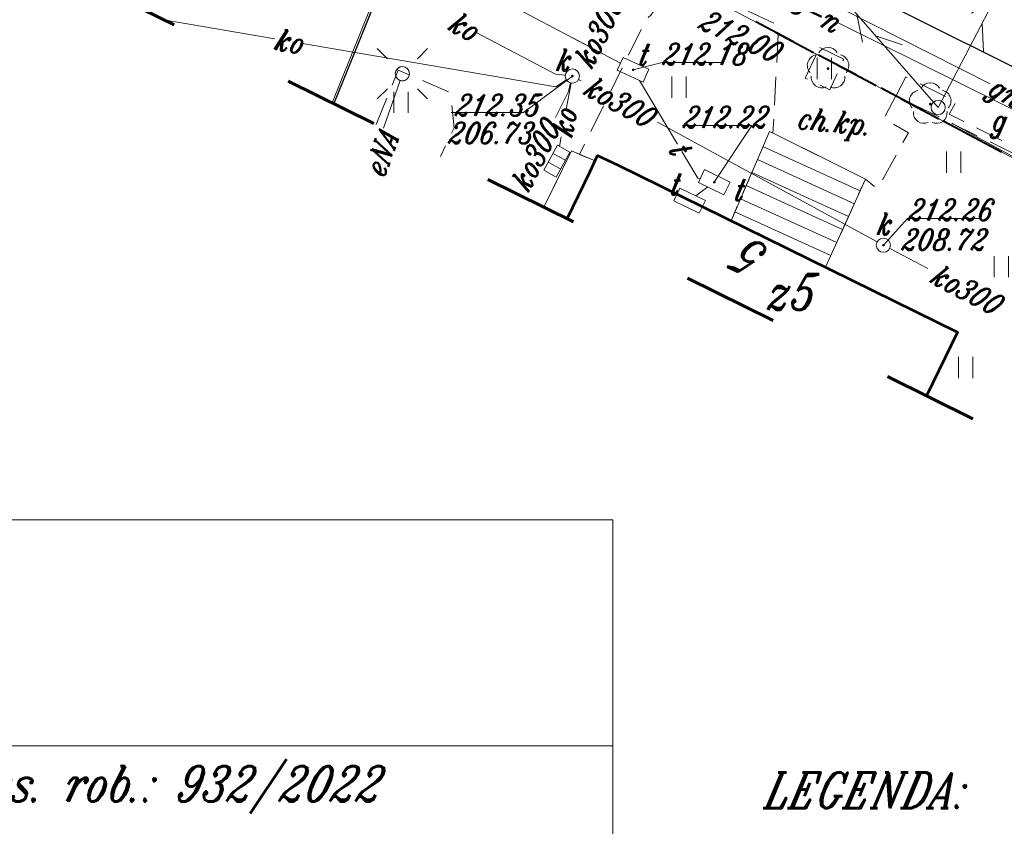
# Model space of a CAD drawing. Header units: millimetres. Extents: x -368 to -158, y 9368 to 9578.
# Tile 15 of 48: x -266 to -232, y 9438 to 9467. Entities that reach past the tile are written whole.
import ezdxf
from ezdxf.enums import TextEntityAlignment as Align

# ---------------------------------------------------------------- set-up
doc = ezdxf.new("R2010")
doc.units = ezdxf.units.MM
for name, pattern in [('Rakowicka 531_1 wstępna wersja$0$DGN Style 5', [7.845798, 3.362485, -4.483313]), ('Rakowicka 531_1 wstępna wersja$0$KTCR02-500', [1.5, 1, -0.5]), ('Rakowicka 531_1 wstępna wersja$0$KTJZ01-500', [2, 1.5, -0.5]), ('Rakowicka 531_1 wstępna wersja$0$PTTU04-500', [1.5, 1, -0.5])]:
    doc.linetypes.add(name, pattern=pattern)
doc.layers.add('-- RAMKA', color=11, linetype='Continuous')
for name, color, linetype, lineweight in [('Rakowicka 531_1 wstępna wersja$0$EGBB01', 250, 'Continuous', 0), ('Rakowicka 531_1 wstępna wersja$0$EGBD03', 250, 'Continuous', 0), ('Rakowicka 531_1 wstępna wersja$0$EGBO02', 250, 'Continuous', 0), ('Rakowicka 531_1 wstępna wersja$0$EPGPO_216', 7, 'Continuous', 0), ('Rakowicka 531_1 wstępna wersja$0$GESIIB', 250, 'Continuous', 13), ('Rakowicka 531_1 wstępna wersja$0$GESSCH', 250, 'Continuous', 13), ('Rakowicka 531_1 wstępna wersja$0$GUPISL', 250, 'Continuous', 13), ('Rakowicka 531_1 wstępna wersja$0$KTCR02', 250, 'Continuous', 0), ('Rakowicka 531_1 wstępna wersja$0$KTJZ01', 250, 'Continuous', 0), ('Rakowicka 531_1 wstępna wersja$0$KTKR01', 250, 'Continuous', 0), ('Rakowicka 531_1 wstępna wersja$0$OBOP02_01', 250, 'Continuous', 0), ('Rakowicka 531_1 wstępna wersja$0$OBOP05_02', 250, 'Continuous', 0), ('Rakowicka 531_1 wstępna wersja$0$PTTU04', 250, 'Continuous', 0), ('Rakowicka 531_1 wstępna wersja$0$SUPE_01', 250, 'Continuous', 0), ('Rakowicka 531_1 wstępna wersja$0$SUPG_01', 250, 'Continuous', 0), ('Rakowicka 531_1 wstępna wersja$0$SUPK_01', 250, 'Continuous', 0), ('Rakowicka 531_1 wstępna wersja$0$SUPT_01', 250, 'Continuous', 0), ('Rakowicka 531_1 wstępna wersja$0$SUSM04_01_E', 250, 'Continuous', 0), ('Rakowicka 531_1 wstępna wersja$0$SUUS05', 250, 'Continuous', 0), ('Rakowicka 531_1 wstępna wersja$0$SUUS15_05_K', 250, 'Continuous', 0), ('Rakowicka 531_1 wstępna wersja$0$SUUS15_7a_T', 250, 'Continuous', 0), ('Rakowicka 531_1 wstępna wersja$0$SUUS15_7b_T', 250, 'Continuous', 0), ('Rakowicka 531_1 wstępna wersja$0$SUUS25_G', 250, 'Continuous', 0), ('Rakowicka 531_1 wstępna wersja$0$Warstwa 2', 250, 'Continuous', 0), ('Rakowicka 531_1 wstępna wersja$0$Warstwa 5', 250, 'Continuous', 0)]:
    doc.layers.add(name, color=color, linetype=linetype, lineweight=lineweight)
for name, color, linetype, lineweight, true_color in [('Rakowicka 531_1 wstępna wersja$0$GEPPGD', 7, 'Continuous', 13, 0x008000), ('Rakowicka 531_1 wstępna wersja$0$GULTPR', 7, 'Continuous', 13, 0xff9100), ('Rakowicka 531_1 wstępna wersja$0$GUPKSH', 7, 'Continuous', 0, 0x803300), ('Rakowicka 531_1 wstępna wersja$0$GUPTSH', 7, 'Continuous', 0, 0xff9100)]:
    doc.layers.add(name, color=color, linetype=linetype, lineweight=lineweight, true_color=true_color)
doc.styles.add('Rakowicka 531_1 wstępna wersja$0$ITALIC_1250', font='ITALIC_1250.shx', dxfattribs={"oblique": 15})
doc.styles.add('Rakowicka 531_1 wstępna wersja$0$Style-ITALIC_1250 I 0.20944', font='ITALIC_1250.shx', dxfattribs={"oblique": 12})
doc.styles.add('Rakowicka 531_1 wstępna wersja$0$Style-ITALIC_1250_1', font='ITALIC_1250.shx')

# ---------------------------------------------------------------- blocks, each defined once
blk = doc.blocks.new('Rakowicka 531_1 wstępna wersja$0$GULTPR1')
at = {"layer": 'Rakowicka 531_1 wstępna wersja$0$GULTPR', "color": 30, "linetype": 'Continuous', "lineweight": 13, "flags": 128}
for points in [[(34.91081, 5), (43.57107, 0)], [(0, 0), (50, 0)], [(33.57107, 0), (24.91081, -5)]]:
    blk.add_lwpolyline(points, dxfattribs=at)
blk = doc.blocks.new('Rakowicka 531_1 wstępna wersja$0$GUPKSH1')
at = {"layer": 'Rakowicka 531_1 wstępna wersja$0$GUPKSH', "linetype": 'Continuous', "lineweight": 13}
blk.add_hatch(color=36, dxfattribs=at).paths.add_polyline_path([(0, -0.45), (-0.11647, -0.43467), (-0.225, -0.38971), (-0.3182, -0.3182), (-0.38971, -0.225), (-0.43467, -0.11647), (-0.45, 0), (-0.43467, 0.11647), (-0.38971, 0.225), (-0.3182, 0.3182), (-0.225, 0.38971), (-0.11647, 0.43467), (0, 0.45), (0.11647, 0.43467), (0.225, 0.38971), (0.3182, 0.3182), (0.38971, 0.225), (0.43467, 0.11647), (0.45, 0), (0.43467, -0.11647), (0.38971, -0.225), (0.3182, -0.3182), (0.225, -0.38971), (0.11647, -0.43467)])
blk = doc.blocks.new('Rakowicka 531_1 wstępna wersja$0$GUPTSH1')
at = {"layer": 'Rakowicka 531_1 wstępna wersja$0$GUPTSH', "linetype": 'Continuous', "lineweight": 13}
blk.add_hatch(color=30, dxfattribs=at).paths.add_polyline_path([(0, -0.45), (-0.11647, -0.43467), (-0.225, -0.38971), (-0.3182, -0.3182), (-0.38971, -0.225), (-0.43467, -0.11647), (-0.45, 0), (-0.43467, 0.11647), (-0.38971, 0.225), (-0.3182, 0.3182), (-0.225, 0.38971), (-0.11647, 0.43467), (0, 0.45), (0.11647, 0.43467), (0.225, 0.38971), (0.3182, 0.3182), (0.38971, 0.225), (0.43467, 0.11647), (0.45, 0), (0.43467, -0.11647), (0.38971, -0.225), (0.3182, -0.3182), (0.225, -0.38971), (0.11647, -0.43467)])
blk = doc.blocks.new('Rakowicka 531_1 wstępna wersja$0$OBOP02_01')
at = {"layer": 'Rakowicka 531_1 wstępna wersja$0$OBOP02_01', "linetype": 'Continuous', "lineweight": 13}
h = blk.add_hatch(color=96, dxfattribs=at)
edge = h.paths.add_edge_path()
edge.add_arc((0, 0), 0.05, 0, 360)
at = {"layer": 'Rakowicka 531_1 wstępna wersja$0$OBOP02_01', "color": 96, "linetype": 'Continuous', "lineweight": 13}
for centre, start, end in [((0, 0.375), 30.1471, 149.8529), ((-0.357, 0.116), 102.1471, 221.8529), ((0.357, 0.116), 318.1471, 77.8529), ((-0.22, -0.303), 174.1472, 293.8529), ((0.22, -0.303), 246.1471, 5.8529)]:
    blk.add_arc(centre, 0.375, start, end, dxfattribs=at)
blk = doc.blocks.new('Rakowicka 531_1 wstępna wersja$0$OBOP02_01_1')
at = {"layer": 'Rakowicka 531_1 wstępna wersja$0$OBOP02_01', "linetype": 'Continuous', "lineweight": 13}
h = blk.add_hatch(color=96, dxfattribs=at)
edge = h.paths.add_edge_path()
edge.add_arc((0, 0), 0.05, 0, 360)
at = {"layer": 'Rakowicka 531_1 wstępna wersja$0$OBOP02_01', "color": 96, "linetype": 'Continuous', "lineweight": 13}
for centre, start, end in [((0, 0.375), 30.1471, 149.8529), ((-0.357, 0.116), 102.1471, 221.8529), ((0.357, 0.116), 318.1471, 77.8529), ((-0.22, -0.303), 174.1472, 293.8529), ((0.22, -0.303), 246.1471, 5.8529)]:
    blk.add_arc(centre, 0.375, start, end, dxfattribs=at)
blk = doc.blocks.new('Rakowicka 531_1 wstępna wersja$0$GUPISL1_10')
at = {"color": 0, "flags": 128}
for points in [[(-8.83883, 8.83883), (-5.3033, 5.3033)], [(8.83883, 8.83883), (5.3033, 5.3033)], [(-8.83883, -8.83883), (-5.3033, -5.3033)], [(8.83883, -8.83883), (5.3033, -5.3033)]]:
    blk.add_lwpolyline(points, dxfattribs=at)
blk.add_lwpolyline([(0, 2.5), (0.85505, 2.34922), (1.60697, 1.9151), (2.16507, 1.25), (2.41482, 0.64705), (2.5, 0), (2.41482, -0.64705), (2.16507, -1.25), (1.70042, -1.83262), (1.0847, -2.25242), (0.3726, -2.47207), (-0.3726, -2.47207), (-1.0847, -2.25242), (-1.70042, -1.83262), (-2.16507, -1.25), (-2.43732, -0.5563), (-2.493, 0.18682), (-2.32718, 0.91335), (-1.95458, 1.55872), (-1.4083, 2.0656), (-0.7369, 2.38893), (0, 2.5)], close=True, dxfattribs=at)
blk = doc.blocks.new('Rakowicka 531_1 wstępna wersja$0$PTTU04_01')
at = {"layer": 'Rakowicka 531_1 wstępna wersja$0$PTTU04', "color": 250, "linetype": 'Continuous', "lineweight": 13}
for p, q in [((-0.25, -0.375), (-0.25, 0.375)), ((0.25, -0.375), (0.25, 0.375))]:
    blk.add_line(p, q, dxfattribs=at)
blk = doc.blocks.new('Rakowicka 531_1 wstępna wersja$0$510')
at = {"layer": 'Rakowicka 531_1 wstępna wersja$0$SUSM04_01_E', "color": 250, "linetype": 'Continuous', "lineweight": 13}
blk.add_circle((0, 0), 0.25, dxfattribs=at)
blk = doc.blocks.new('Rakowicka 531_1 wstępna wersja$0$SUUS15_05_K')
at = {"layer": 'Rakowicka 531_1 wstępna wersja$0$SUUS15_05_K', "color": 36, "linetype": 'Continuous', "lineweight": 13}
blk.add_circle((0, 0), 0.25, dxfattribs=at)
blk = doc.blocks.new('Rakowicka 531_1 wstępna wersja$0$SUUS05')
at = {"layer": 'Rakowicka 531_1 wstępna wersja$0$SUUS05', "color": 250, "linetype": 'Continuous', "lineweight": 13}
for p, q in [((-0.175, -0.25), (-0.175, 0.25)), ((0.175, 0.25), (0.175, -0.25))]:
    blk.add_line(p, q, dxfattribs=at)
at = {"layer": 'Rakowicka 531_1 wstępna wersja$0$SUUS05', "color": 250, "linetype": 'Continuous', "lineweight": 13, "flags": 128}
blk.add_lwpolyline([(-0.5, -0.25), (0.5, -0.25), (0.5, 0.25), (-0.5, 0.25), (-0.5, -0.25)], close=True, dxfattribs=at)
blk = doc.blocks.new('Rakowicka 531_1 wstępna wersja$0$SUUS15_7b_T')
at = {"layer": 'Rakowicka 531_1 wstępna wersja$0$SUUS15_7b_T', "color": 30, "linetype": 'Continuous', "lineweight": 13, "flags": 128}
blk.add_lwpolyline([(-0.5, 0.25), (0.5, 0.25), (0.5, -0.25), (-0.5, -0.25), (-0.5, 0.25)], close=True, dxfattribs=at)
blk = doc.blocks.new('Rakowicka 531_1 wstępna wersja$0$510_2')
at = {"layer": 'Rakowicka 531_1 wstępna wersja$0$SUSM04_01_E', "color": 250, "linetype": 'Continuous', "lineweight": 13}
blk.add_circle((0, 0), 0.25, dxfattribs=at)
blk = doc.blocks.new('Rakowicka 531_1 wstępna wersja')
at = {"layer": 'Rakowicka 531_1 wstępna wersja$0$EGBB01', "color": 250, "linetype": 'Continuous', "lineweight": 53, "flags": 128}
blk.add_lwpolyline([(7425360.662, 5549030.655), (7425361.47, 5549032.29), (7425361.74, 5549032.88), (7425362.46, 5549032.54), (7425374.42, 5549026.66), (7425373.324, 5549024.414)], dxfattribs=at)
at = {"layer": 'Rakowicka 531_1 wstępna wersja$0$EGBD03', "color": 96, "linetype": 'Continuous', "lineweight": 13, "flags": 128}
for points in [[(7425377.48, 5549032.21), (7425364.05, 5549039.31), (7425363.81, 5549038.86), (7425355.7, 5549042.97), (7425349.9, 5549045.91), (7425316.05, 5549062.26), (7425311.57, 5549064.57), (7425306.63, 5549067.13), (7425295.44, 5549072.28), (7425303.71, 5549087.75), (7425305.85, 5549086.73), (7425311.48, 5549083.92), (7425328.84, 5549075.25), (7425337.39, 5549070.98), (7425355.94, 5549061.91), (7425374.38, 5549052.81), (7425383.03, 5549048.34)], [(7425312.686, 5549054.303), (7425313.43, 5549055.67), (7425316.05, 5549062.26), (7425349.9, 5549045.91), (7425355.7, 5549042.97), (7425352.387, 5549034.734)], [(7425352.387, 5549034.734), (7425355.7, 5549042.97), (7425363.81, 5549038.86), (7425364.05, 5549039.31), (7425377.48, 5549032.21), (7425389.67, 5549026.41), (7425385.452, 5549018.436)]]:
    blk.add_lwpolyline(points, dxfattribs=at)
at = {"layer": 'Rakowicka 531_1 wstępna wersja$0$EGBO02', "color": 96, "linetype": 'Continuous', "lineweight": 40}
for p, q in [((7425368.014, 5549037.214), (7425369.341, 5549036.513)), ((7425370.225, 5549036.046), (7425371.551, 5549035.345)), ((7425372.435, 5549034.877), (7425373.761, 5549034.176)), ((7425374.645, 5549033.709), (7425375.971, 5549033.008))]:
    blk.add_line(p, q, dxfattribs=at)
at = {"layer": 'Rakowicka 531_1 wstępna wersja$0$EPGPO_216', "color": 8, "linetype": 'Continuous', "lineweight": 40}
for p, q in [((7425368.639, 5549036.884), (7425367.312, 5549037.585)), ((7425370.849, 5549035.716), (7425369.523, 5549036.417)), ((7425373.059, 5549034.547), (7425371.733, 5549035.248)), ((7425375.269, 5549033.379), (7425373.943, 5549034.08))]:
    blk.add_line(p, q, dxfattribs=at)
at = {"layer": 'Rakowicka 531_1 wstępna wersja$0$GEPPGD', "color": 250, "linetype": 'Rakowicka 531_1 wstępna wersja$0$DGN Style 5', "lineweight": 70, "flags": 128}
blk.add_lwpolyline([(7425284.958, 5549147.04), (7425252.6, 5549083.92), (7425409.418, 5549006.623), (7425423.137, 5549033.307), (7425330.222, 5549078.944), (7425348.524, 5549115.33), (7425284.958, 5549147.04)], close=True, dxfattribs=at)
at = {"layer": 'Rakowicka 531_1 wstępna wersja$0$GESIIB', "color": 250, "linetype": 'Continuous', "lineweight": 13, "flags": 128}
blk.add_lwpolyline([(7425360.648, 5549030.662), (7425361.65, 5549032.69), (7425360.82, 5549033.04), (7425359.841, 5549031.06)], dxfattribs=at)
at = {"layer": 'Rakowicka 531_1 wstępna wersja$0$GESSCH', "color": 250, "linetype": 'Continuous', "lineweight": 13, "flags": 128}
blk.add_lwpolyline([(7425366.44, 5549030.58), (7425367.79, 5549033.72), (7425368.09, 5549033.59), (7425370.94, 5549032.16), (7425371.18, 5549032.05), (7425369.77, 5549028.95), (7425366.44, 5549030.58)], close=True, dxfattribs=at)
for points in [[(7425367.565, 5549033.197), (7425370.993, 5549031.638)], [(7425367.368, 5549032.737), (7425370.786, 5549031.183)], [(7425367.17, 5549032.278), (7425370.579, 5549030.728)], [(7425366.972, 5549031.818), (7425370.371, 5549030.272)], [(7425366.775, 5549031.359), (7425370.164, 5549029.817)], [(7425366.577, 5549030.9), (7425369.957, 5549029.362)]]:
    blk.add_lwpolyline(points, dxfattribs=at)
at = {"layer": 'Rakowicka 531_1 wstępna wersja$0$KTCR02', "color": 250, "linetype": 'Rakowicka 531_1 wstępna wersja$0$KTCR02-500', "lineweight": 13, "flags": 128}
for points in [[(7425356.71, 5549043.03), (7425357.13, 5549043.42), (7425357.95, 5549043.83), (7425358.74, 5549044), (7425360.26, 5549043.83), (7425361.86, 5549043.22), (7425363.37, 5549042.5), (7425390.57, 5549028.92), (7425395.4, 5549026.5), (7425401.56, 5549023.41), (7425401.9, 5549021.29), (7425401.55, 5549020.59), (7425394.96, 5549023.88), (7425390.04, 5549026.39), (7425390.27, 5549026.89), (7425387.68, 5549028.2), (7425387.39, 5549027.71), (7425374.13, 5549034.34), (7425374.38, 5549034.77), (7425372.6, 5549035.65), (7425372.242, 5549034.976)], [(7425355.37, 5549041.75), (7425355.12, 5549041.34), (7425354.07, 5549038.72), (7425352.442, 5549034.707)], [(7425371.18, 5549032.05), (7425370.94, 5549032.16), (7425368.09, 5549033.59)], [(7425359.841, 5549031.06), (7425360.82, 5549033.04), (7425361.1, 5549032.92)]]:
    blk.add_lwpolyline(points, dxfattribs=at)
at = {"layer": 'Rakowicka 531_1 wstępna wersja$0$KTJZ01', "color": 250, "linetype": 'Rakowicka 531_1 wstępna wersja$0$KTJZ01-500', "lineweight": 13, "flags": 128}
for points in [[(7425414.729, 5549016.952), (7425410.91, 5549018.76), (7425408.349, 5549019.931), (7425407.59, 5549020.4), (7425401.56, 5549023.41), (7425395.4, 5549026.5), (7425390.57, 5549028.92), (7425363.37, 5549042.5), (7425361.86, 5549043.22), (7425360.26, 5549043.83), (7425358.74, 5549044), (7425357.95, 5549043.83), (7425357.13, 5549043.42), (7425356.71, 5549043.03)], [(7425356.71, 5549043.03), (7425356.34, 5549042.65), (7425355.37, 5549041.75), (7425355.12, 5549041.34), (7425354.07, 5549038.72), (7425352.442, 5549034.707)]]:
    blk.add_lwpolyline(points, dxfattribs=at)
at = {"layer": 'Rakowicka 531_1 wstępna wersja$0$KTKR01', "color": 250, "linetype": 'Continuous', "lineweight": 30, "flags": 128}
blk.add_lwpolyline([(7425414.729, 5549016.952), (7425410.91, 5549018.76), (7425408.349, 5549019.931), (7425407.59, 5549020.4), (7425401.56, 5549023.41), (7425395.4, 5549026.5), (7425390.57, 5549028.92), (7425363.37, 5549042.5), (7425361.86, 5549043.22), (7425360.26, 5549043.83), (7425358.74, 5549044), (7425357.95, 5549043.83), (7425357.13, 5549043.42), (7425356.71, 5549043.03), (7425356.34, 5549042.65), (7425355.37, 5549041.75), (7425355.12, 5549041.34), (7425354.07, 5549038.72), (7425352.442, 5549034.707)], dxfattribs=at)
at = {"layer": 'Rakowicka 531_1 wstępna wersja$0$OBOP05_02', "color": 250, "linetype": 'Continuous', "lineweight": 13}
blk.add_line((7425374.28, 5549033.99), (7425384.88, 5549028.16), dxfattribs=at)
at = {"layer": 'Rakowicka 531_1 wstępna wersja$0$PTTU04', "color": 250, "linetype": 'Rakowicka 531_1 wstępna wersja$0$PTTU04-500', "lineweight": 13, "flags": 128}
for points in [[(7425367.917, 5549033.665), (7425367.79, 5549033.72), (7425366.44, 5549030.58), (7425362.46, 5549032.54), (7425361.74, 5549032.88), (7425361.65, 5549032.69), (7425361.1, 5549032.92), (7425363.47, 5549037.71), (7425363.63, 5549037.83), (7425364.53, 5549039.14), (7425368.12, 5549037.46), (7425367.917, 5549033.665)], [(7425369.57, 5549036.69), (7425370.41, 5549036.27), (7425369.92, 5549035.19), (7425369.05, 5549035.61), (7425369.57, 5549036.69)]]:
    blk.add_lwpolyline(points, close=True, dxfattribs=at)
for points in [[(7425353.941, 5549033.968), (7425354.71, 5549035.89), (7425356.5, 5549035.11), (7425356.59, 5549034.81), (7425356.68, 5549033.85), (7425356.207, 5549032.851)], [(7425373.324, 5549024.414), (7425374.42, 5549026.66), (7425369.77, 5549028.95), (7425371.18, 5549032.05), (7425371.6, 5549031.7), (7425372.69, 5549033.68), (7425371.82, 5549034.18), (7425372.244, 5549034.978), (7425374.28, 5549033.99), (7425374.28, 5549033.99), (7425389.65, 5549026.44), (7425385.444, 5549018.44)]]:
    blk.add_lwpolyline(points, dxfattribs=at)
at = {"layer": 'Rakowicka 531_1 wstępna wersja$0$SUPE_01', "color": 1, "linetype": 'Continuous', "lineweight": 13, "flags": 128}
blk.add_lwpolyline([(7425354.777, 5549035.524), (7425354.19, 5549033.845)], dxfattribs=at)
at = {"layer": 'Rakowicka 531_1 wstępna wersja$0$SUPG_01', "color": 52, "linetype": 'Continuous', "lineweight": 13, "flags": 128}
for points in [[(7425375.57, 5549035.405), (7425362.93, 5549041.8)], [(7425370.212, 5549037.557), (7425381.68, 5549031.87)]]:
    blk.add_lwpolyline(points, dxfattribs=at)
at = {"layer": 'Rakowicka 531_1 wstępna wersja$0$SUPK_01', "color": 36, "linetype": 'Continuous', "lineweight": 13, "flags": 128}
for points in [[(7425350.368, 5549036.989), (7425346.458, 5549037.656)], [(7425360.601, 5549035.705), (7425360.25, 5549035.74), (7425357.455, 5549037.212)], [(7425360.641, 5549035.543), (7425360.27, 5549035.3), (7425351.337, 5549036.824)], [(7425361.024, 5549035.859), (7425361.03, 5549035.866)], [(7425361.16, 5549035.511), (7425361.07, 5549035.561)], [(7425360.788, 5549035.438), (7425360.71, 5549035.13), (7425360.258, 5549034.22)], [(7425360.805, 5549035.434), (7425360.635, 5549034.51)], [(7425371.59, 5549029.839), (7425363.849, 5549034.049)], [(7425360.458, 5549033.543), (7425360.395, 5549033.198)], [(7425373.378, 5549028.898), (7425372.031, 5549029.604)]]:
    blk.add_lwpolyline(points, dxfattribs=at)
at = {"layer": 'Rakowicka 531_1 wstępna wersja$0$SUPT_01', "color": 30, "linetype": 'Continuous', "lineweight": 13}
blk.add_line((7425360.845, 5549037.033), (7425361.998, 5549036.424), dxfattribs=at)
at = {"layer": 'Rakowicka 531_1 wstępna wersja$0$SUPT_01', "color": 30, "linetype": 'Continuous', "lineweight": 13, "flags": 128}
for points in [[(7425351.949, 5549041.731), (7425362.547, 5549036.134)], [(7425363.217, 5549035.52), (7425364.555, 5549033.278)], [(7425364.71, 5549033.019), (7425365.27, 5549032.08), (7425365.352, 5549032.06)], [(7425365.625, 5549031.772), (7425365.205, 5549031.458)]]:
    blk.add_lwpolyline(points, dxfattribs=at)
at = {"layer": 'Rakowicka 531_1 wstępna wersja$0$SUUS15_05_K', "color": 36, "linetype": 'Continuous', "lineweight": 13, "flags": 128}
for points in [[(7425360.85, 5549035.68), (7425359.133, 5549034.4), (7425356.573, 5549034.4)], [(7425371.81, 5549029.72), (7425372.659, 5549030.665), (7425375.173, 5549030.665)]]:
    blk.add_lwpolyline(points, dxfattribs=at)
at = {"layer": 'Rakowicka 531_1 wstępna wersja$0$SUUS15_7a_T', "color": 30, "linetype": 'Continuous', "lineweight": 13, "flags": 128}
for points in [[(7425362.99, 5549035.9), (7425364.012, 5549036.153), (7425366.13, 5549036.153)], [(7425365.85, 5549031.94), (7425367.17, 5549033.932), (7425364.73, 5549033.932)]]:
    blk.add_lwpolyline(points, dxfattribs=at)
at = {"layer": 'Rakowicka 531_1 wstępna wersja$0$Warstwa 2', "color": 250, "linetype": 'Continuous', "lineweight": 0, "ltscale": 0.001}
for p, q in [((7425362.275, 5549020.043), (7425254.762, 5549020.043)), ((7425362.275, 5548974.922), (7425362.275, 5549020.043)), ((7425362.275, 5549012.089), (7425257.553, 5549012.089))]:
    blk.add_line(p, q, dxfattribs=at)
at = {"layer": 'Rakowicka 531_1 wstępna wersja$0$GUPISL', "color": 250, "linetype": 'Continuous', "lineweight": 13, "xscale": 0.1, "yscale": 0.1, "zscale": 0.1}
blk.add_blockref('Rakowicka 531_1 wstępna wersja$0$GUPISL1_10', (7425354.86, 5549035.76), dxfattribs=at)
at = {"layer": 'Rakowicka 531_1 wstępna wersja$0$OBOP02_01', "color": 96, "linetype": 'Continuous', "lineweight": 13}
for name, p in [('Rakowicka 531_1 wstępna wersja$0$OBOP02_01_1', (7425369.86, 5549035.94)), ('Rakowicka 531_1 wstępna wersja$0$OBOP02_01', (7425373.46, 5549034.69))]:
    blk.add_blockref(name, p, dxfattribs=at)
at = {"layer": 'Rakowicka 531_1 wstępna wersja$0$PTTU04', "color": 250, "linetype": 'Continuous', "lineweight": 13}
for p in [(7425369.73, 5549035.946), (7425364.61, 5549035.292), (7425354.81, 5549034.753), (7425374.284, 5549032.647), (7425375.966, 5549028.965), (7425374.71, 5549025.418)]:
    blk.add_blockref('Rakowicka 531_1 wstępna wersja$0$PTTU04_01', p, dxfattribs=at)
at = {"layer": 'Rakowicka 531_1 wstępna wersja$0$SUPT_01', "color": 30, "linetype": 'Continuous', "lineweight": 13, "xscale": 0.1, "yscale": 0.1, "zscale": 0.1}
for rotation in [62.48966565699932, 131.1223983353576]:
    blk.add_blockref('Rakowicka 531_1 wstępna wersja$0$GULTPR1', (7425373.74, 5549034.57), dxfattribs=dict(at, rotation=rotation))
at = {"layer": 'Rakowicka 531_1 wstępna wersja$0$SUSM04_01_E', "color": 250, "linetype": 'Continuous', "lineweight": 13}
for name, p in [('Rakowicka 531_1 wstępna wersja$0$510_2', (7425354.86, 5549035.76)), ('Rakowicka 531_1 wstępna wersja$0$510', (7425373.74, 5549034.57))]:
    blk.add_blockref(name, p, dxfattribs=at)
at = {"layer": 'Rakowicka 531_1 wstępna wersja$0$SUUS05', "color": 250, "linetype": 'Continuous', "lineweight": 13, "rotation": 241.3893254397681}
blk.add_blockref('Rakowicka 531_1 wstępna wersja$0$SUUS05', (7425360.3, 5549032.68), dxfattribs=at)
at = {"layer": 'Rakowicka 531_1 wstępna wersja$0$SUUS15_05_K', "color": 36, "linetype": 'Continuous', "lineweight": 13}
for p in [(7425360.85, 5549035.68), (7425371.81, 5549029.72)]:
    blk.add_blockref('Rakowicka 531_1 wstępna wersja$0$SUUS15_05_K', p, dxfattribs=at)
at = {"layer": 'Rakowicka 531_1 wstępna wersja$0$SUUS15_05_K', "color": 36, "linetype": 'Continuous', "lineweight": 13, "xscale": 0.1, "yscale": 0.1, "zscale": 0.1}
for p in [(7425360.85, 5549035.68), (7425371.81, 5549029.72)]:
    blk.add_blockref('Rakowicka 531_1 wstępna wersja$0$GUPKSH1', p, dxfattribs=at)
at = {"layer": 'Rakowicka 531_1 wstępna wersja$0$SUUS15_7a_T', "color": 30, "linetype": 'Continuous', "lineweight": 13, "xscale": 0.1, "yscale": 0.1, "zscale": 0.1}
for p in [(7425362.99, 5549035.9), (7425365.85, 5549031.94)]:
    blk.add_blockref('Rakowicka 531_1 wstępna wersja$0$GUPTSH1', p, dxfattribs=at)
at = {"layer": 'Rakowicka 531_1 wstępna wersja$0$SUUS15_7b_T', "color": 30, "linetype": 'Continuous', "lineweight": 13}
for p, rotation in [((7425362.99, 5549035.9), 335.2246362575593), ((7425365.85, 5549031.94), 333.9462980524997), ((7425364.98, 5549031.29), 333.9462980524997)]:
    blk.add_blockref('Rakowicka 531_1 wstępna wersja$0$SUUS15_7b_T', p, dxfattribs=dict(at, rotation=rotation))
at = {"layer": 'Rakowicka 531_1 wstępna wersja$0$EGBB01', "color": 250, "linetype": 'Continuous', "lineweight": 30, "style": 'Rakowicka 531_1 wstępna wersja$0$Style-ITALIC_1250 I 0.20944', "oblique": 12, "width": 0.8}
blk.add_text('5', height=1.25, rotation=153.8193, dxfattribs=at).set_placement((7425367.421, 5549029.811), align=Align.CENTER)
blk.add_text('z5', height=1.25, rotation=359.9998, dxfattribs=at).set_placement((7425367.609, 5549027.449))
at = {"layer": 'Rakowicka 531_1 wstępna wersja$0$EPGPO_216', "color": 8, "linetype": 'Continuous', "lineweight": 30, "style": 'Rakowicka 531_1 wstępna wersja$0$Style-ITALIC_1250 I 0.20944', "oblique": 12, "width": 0.777778}
blk.add_text('KD/D.19', height=1.8, rotation=333.6735, dxfattribs=at).set_placement((7425373.914, 5549041.098), align=Align.MIDDLE_LEFT)
at = {"layer": 'Rakowicka 531_1 wstępna wersja$0$KTCR02', "color": 250, "linetype": 'Continuous', "lineweight": 13, "style": 'Rakowicka 531_1 wstępna wersja$0$Style-ITALIC_1250 I 0.20944', "oblique": 12, "width": 0.8}
blk.add_text('ch.kp.', height=0.75, rotation=354.6442, dxfattribs=at).set_placement((7425370.04, 5549033.708), align=Align.CENTER)
at = {"layer": 'Rakowicka 531_1 wstępna wersja$0$SUPE_01', "color": 1, "linetype": 'Continuous', "lineweight": 13, "insert": (7425354.201, 5549032.05), "char_height": 0.75, "attachment_point": 7, "rotation": 70.1883, "line_spacing_factor": 0.6, "style": 'Rakowicka 531_1 wstępna wersja$0$Style-ITALIC_1250 I 0.20944'}
blk.add_mtext('\\H1x;\\W0.8;eNA', dxfattribs=at)
at = {"layer": 'Rakowicka 531_1 wstępna wersja$0$SUPG_01', "color": 250, "linetype": 'Continuous', "lineweight": 13, "style": 'Rakowicka 531_1 wstępna wersja$0$Style-ITALIC_1250 I 0.20944', "oblique": 12, "width": 0.8}
for s, rotation, p in [('gA125-n', 333.6234, (7425368.461, 5549038.4)), ('gn150', 333.1637, (7425376.814, 5549034.772))]:
    blk.add_text(s, height=0.75, rotation=rotation, dxfattribs=at).set_placement(p, align=Align.MIDDLE_CENTER)
at = {"layer": 'Rakowicka 531_1 wstępna wersja$0$SUPK_01', "color": 36, "linetype": 'Continuous', "lineweight": 13, "style": 'Rakowicka 531_1 wstępna wersja$0$Style-ITALIC_1250 I 0.20944', "oblique": 12, "width": 0.8}
for s, rotation, p in [('ko300', 64.0141, (7425361.755, 5549037.215)), ('ko', 332.2229, (7425357.02, 5549037.441)), ('ko', 350.318, (7425350.852, 5549036.907)), ('ko300', 331.4628, (7425362.504, 5549034.78)), ('ko', 79.6111, (7425360.547, 5549034.027)), ('ko300', 63.5771, (7425359.535, 5549032.87)), ('ko300', 332.3313, (7425374.724, 5549028.169))]:
    blk.add_text(s, height=0.75, rotation=rotation, dxfattribs=at).set_placement(p, align=Align.MIDDLE_CENTER)
at = {"layer": 'Rakowicka 531_1 wstępna wersja$0$SUPT_01', "color": 30, "linetype": 'Continuous', "lineweight": 13, "style": 'Rakowicka 531_1 wstępna wersja$0$Style-ITALIC_1250 I 0.20944', "oblique": 12, "width": 0.8}
blk.add_text('t', height=0.75, rotation=300.8312, dxfattribs=at).set_placement((7425364.632, 5549033.149), align=Align.MIDDLE_CENTER)
at = {"layer": 'Rakowicka 531_1 wstępna wersja$0$SUUS15_05_K', "color": 36, "linetype": 'Continuous', "lineweight": 13, "char_height": 0.75, "attachment_point": 7, "rotation": 359.9998, "line_spacing_factor": 0.6, "style": 'Rakowicka 531_1 wstępna wersja$0$Style-ITALIC_1250 I 0.20944'}
for s, insert in [('\\H1x;\\W0.8;k', (7425360.25, 5549035.868)), ('\\H1x;\\W0.8;212.35', (7425356.693, 5549034.279)), ('\\H1x;\\W0.8;206.73', (7425356.459, 5549033.298)), ('\\H1x;\\W0.8;212.26', (7425372.659, 5549030.587)), ('\\H1x;\\W0.8;k', (7425371.55, 5549030.09)), ('\\H1x;\\W0.8;208.72', (7425372.43, 5549029.541))]:
    blk.add_mtext(s, dxfattribs=dict(at, insert=insert))
at = {"layer": 'Rakowicka 531_1 wstępna wersja$0$SUUS15_7a_T', "color": 30, "linetype": 'Continuous', "lineweight": 13, "char_height": 0.75, "attachment_point": 7, "rotation": 359.9998, "line_spacing_factor": 0.6, "style": 'Rakowicka 531_1 wstępna wersja$0$Style-ITALIC_1250 I 0.20944'}
for s, insert in [('\\H1x;\\W0.8;212.18', (7425364.012, 5549036.075)), ('\\H1x;\\W0.8;212.22', (7425364.73, 5549033.854))]:
    blk.add_mtext(s, dxfattribs=dict(at, insert=insert))
at = {"layer": 'Rakowicka 531_1 wstępna wersja$0$SUUS15_7b_T', "color": 30, "linetype": 'Continuous', "lineweight": 13, "char_height": 0.75, "attachment_point": 7, "rotation": 359.9998, "line_spacing_factor": 0.6, "style": 'Rakowicka 531_1 wstępna wersja$0$Style-ITALIC_1250 I 0.20944'}
for insert in [(7425363.135, 5549036.066), (7425364.25, 5549031.5), (7425366.51, 5549031.3)]:
    blk.add_mtext('\\H1x;\\W0.8;t', dxfattribs=dict(at, insert=insert))
at = {"layer": 'Rakowicka 531_1 wstępna wersja$0$SUUS25_G', "color": 250, "linetype": 'Continuous', "lineweight": 13, "insert": (7425375.601, 5549033.495), "char_height": 0.75, "attachment_point": 7, "rotation": 359.9998, "line_spacing_factor": 0.6, "style": 'Rakowicka 531_1 wstępna wersja$0$Style-ITALIC_1250 I 0.20944'}
blk.add_mtext('\\H1x;\\W0.8;g', dxfattribs=at)
at = {"layer": 'Rakowicka 531_1 wstępna wersja$0$Warstwa 2', "color": 250, "linetype": 'Continuous', "lineweight": 30, "char_height": 1.25, "attachment_point": 7, "line_spacing_factor": 0.72}
for s, insert, style in [('\\FITALIC_1250;\\Q15;\\H1x;\\W0.8;Nr ks. rob.: 932/2022', (7425337.646, 5549009.707), 'Rakowicka 531_1 wstępna wersja$0$ITALIC_1250'), ('\\FITALIC_1250;\\Q12;\\H1x;\\W0.8;LEGENDA:', (7425367.574, 5549009.896), 'Rakowicka 531_1 wstępna wersja$0$Style-ITALIC_1250_1')]:
    blk.add_mtext(s, dxfattribs=dict(at, insert=insert, style=style))
at = {"layer": 'Rakowicka 531_1 wstępna wersja$0$Warstwa 5', "color": 250, "linetype": 'Continuous', "lineweight": 13, "insert": (7425365.239, 5549037.39), "char_height": 0.75, "attachment_point": 7, "rotation": 335.1424, "line_spacing_factor": 0.6, "style": 'Rakowicka 531_1 wstępna wersja$0$Style-ITALIC_1250 I 0.20944'}
blk.add_mtext('\\H1x;\\W0.8;212.00', dxfattribs=at)

msp = doc.modelspace()

# ---------------------------------------------------------------- block references
at = {"layer": '-- RAMKA'}
msp.add_blockref('Rakowicka 531_1 wstępna wersja', (-7425607.631, -5539570.812), dxfattribs=at)

doc.saveas('drawing.dxf')
